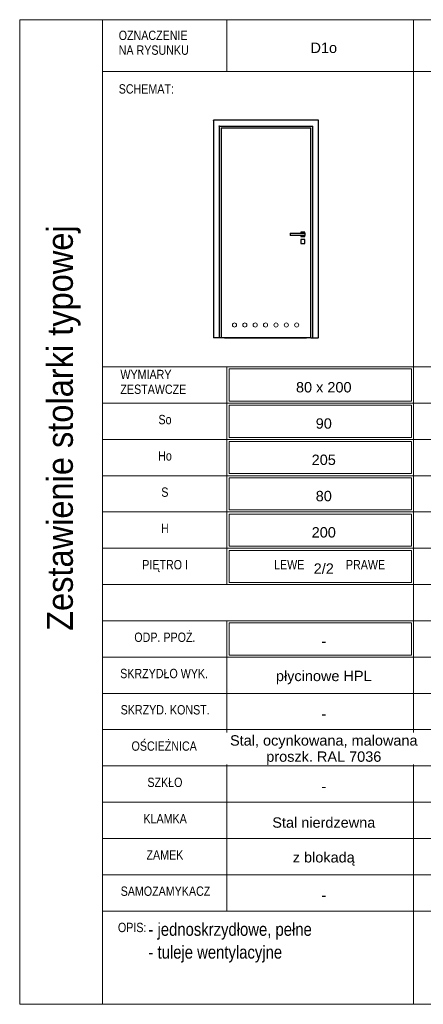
# Model space of a CAD drawing. Header units: centimetres. Extents: x -159 to 1824, y -1163 to 778.
# Tile 1 of 7: x -159 to 230, y -1163 to -213. Entities that reach past the tile are written whole.
import ezdxf

# ---------------------------------------------------------------- set-up
doc = ezdxf.new("R2010")
doc.units = ezdxf.units.CM
for name, color, linetype, lineweight in [('A-ANNO-NOTE', 131, 'Continuous', 13), ('A-DETL-THIN', 151, 'Continuous', 18), ('A-DOOR', 31, 'Continuous', 25), ('A-DOOR-FRAM', 31, 'Continuous', 25), ('G-ANNO-TEXT', 231, 'Continuous', 13)]:
    doc.layers.add(name, color=color, linetype=linetype, lineweight=lineweight)
doc.styles.add('Arial', font='arial.ttf', dxfattribs={"width": 0.9, "height": 25})
doc.styles.add('Arial Narrow', font='ARIALN.TTF', dxfattribs={"height": 9})
doc.styles.add('Arial Narrow_1', font='ARIALN.TTF', dxfattribs={"height": 12.5})
doc.styles.add('Arial_1', font='arial.ttf', dxfattribs={"height": 10})

# ---------------------------------------------------------------- blocks, each defined once
blk = doc.blocks.new('Family - ___-2613526-Projekt 2 - Zestawienie stolarki drzwiowej')
at = {"layer": 'A-DOOR'}
for p, q in [((34.95, -317.59), (121.45, -317.59)), ((34.95, -317.59), (34.95, -520.37)), ((121.45, -520.37), (121.45, -317.59)), ((101.7, -419.37), (115.7, -419.37)), ((101.7, -419.37), (101.7, -421.37)), ((115.7, -421.37), (101.7, -421.37)), ((111.7, -418.37), (111.7, -419.37)), ((115.7, -418.37), (111.7, -418.37)), ((111.7, -421.37), (111.7, -422.37)), ((111.7, -422.37), (115.7, -422.37)), ((111.7, -425.37), (111.7, -429.37)), ((115.7, -425.37), (111.7, -425.37)), ((115.7, -419.37), (115.7, -418.37)), ((115.7, -419.37), (115.7, -421.37)), ((115.7, -422.37), (115.7, -421.37)), ((115.7, -429.37), (115.7, -425.37)), ((111.7, -429.37), (115.7, -429.37)), ((121.45, -520.37), (34.95, -520.37)), ((38.2, -520.37), (117.32, -520.37))]:
    blk.add_line(p, q, dxfattribs=at)
at = {"layer": 'A-DOOR-FRAM'}
for p, q in [((27.45, -310.12), (27.45, -520.37)), ((128.95, -310.12), (27.45, -310.12)), ((128.95, -520.37), (128.95, -310.12)), ((33.45, -520.37), (33.45, -316.12)), ((33.45, -316.12), (122.95, -316.12)), ((122.95, -316.12), (122.95, -520.37)), ((27.75, -520.37), (27.45, -520.37)), ((33.15, -520.37), (27.75, -520.37)), ((33.45, -520.37), (33.15, -520.37)), ((34.95, -520.37), (33.45, -520.37)), ((121.45, -520.37), (122.95, -520.37)), ((123.25, -520.37), (122.95, -520.37)), ((123.25, -520.37), (128.65, -520.37)), ((128.95, -520.37), (128.65, -520.37))]:
    blk.add_line(p, q, dxfattribs=at)
for points, knots in [([(27.75, -310.42), (27.72, -310.39), (27.68, -310.35), (27.63, -310.3), (27.61, -310.27), (27.58, -310.25), (27.56, -310.23), (27.54, -310.21), (27.52, -310.19), (27.51, -310.18), (27.49, -310.16), (27.47, -310.14), (27.45, -310.12), (27.45, -310.12), (27.45, -310.12)], [0, 0, 0, 0, 0.166667, 0.25, 0.333333, 0.375, 0.416667, 0.5, 0.541667, 0.583333, 0.666667, 0.75, 0.833333, 1, 1, 1, 1]), ([(128.65, -310.42), (128.68, -310.39), (128.72, -310.35), (128.76, -310.3), (128.79, -310.27), (128.82, -310.25), (128.84, -310.23), (128.86, -310.21), (128.88, -310.19), (128.89, -310.18), (128.91, -310.16), (128.93, -310.14), (128.94, -310.12), (128.95, -310.12), (128.95, -310.12)], [0, 0, 0, 0, 0.166667, 0.25, 0.333333, 0.375, 0.416667, 0.5, 0.541667, 0.583333, 0.666667, 0.75, 0.833333, 1, 1, 1, 1]), ([(33.45, -316.12), (33.45, -316.12), (33.44, -316.11), (33.43, -316.1), (33.41, -316.08), (33.39, -316.06), (33.38, -316.04), (33.36, -316.03), (33.33, -316), (33.31, -315.97), (33.28, -315.95), (33.26, -315.93), (33.22, -315.88), (33.18, -315.84), (33.15, -315.82)], [0, 0, 0, 0, 0.166667, 0.25, 0.333333, 0.416667, 0.458333, 0.5, 0.583333, 0.666667, 0.708333, 0.75, 0.833333, 1, 1, 1, 1]), ([(122.95, -316.12), (122.95, -316.12), (122.95, -316.11), (122.97, -316.1), (122.99, -316.08), (123.01, -316.06), (123.02, -316.04), (123.04, -316.03), (123.07, -316), (123.09, -315.97), (123.12, -315.95), (123.14, -315.93), (123.18, -315.88), (123.22, -315.84), (123.25, -315.82)], [0, 0, 0, 0, 0.166667, 0.25, 0.333333, 0.416667, 0.458333, 0.5, 0.583333, 0.666667, 0.708333, 0.75, 0.833333, 1, 1, 1, 1])]:
    blk.add_open_spline(points, degree=3, knots=knots, dxfattribs=at)

msp = doc.modelspace()

# ---------------------------------------------------------------- linework, layer by layer
at = {"layer": 'A-DETL-THIN'}
for p, q in [((-79.4, -213.27), (-159.4, -213.27)), ((-159.4, -213.27), (-159.4, -1163.27)), ((-79.4, -213.27), (220.6, -213.27)), ((-79.4, -213.27), (-79.4, -1163.27)), ((40.6, -263.27), (40.6, -213.27)), ((220.6, -213.27), (220.6, -263.27)), ((220.6, -213.27), (520.6, -213.27)), ((220.6, -213.27), (220.6, -1163.27)), ((-79.4, -263.27), (220.6, -263.27)), ((220.6, -548.27), (220.6, -263.27)), ((220.6, -263.27), (520.6, -263.27)), ((-79.4, -548.27), (220.6, -548.27)), ((40.6, -548.27), (40.6, -583.27)), ((42.6, -550.27), (218.6, -550.27)), ((42.6, -581.27), (42.6, -550.27)), ((218.6, -550.27), (218.6, -581.27)), ((220.6, -548.27), (220.6, -1163.27)), ((220.6, -548.27), (520.6, -548.27)), ((-79.4, -583.27), (220.6, -583.27)), ((40.6, -583.27), (40.6, -618.27)), ((218.6, -581.27), (42.6, -581.27)), ((42.6, -585.27), (218.6, -585.27)), ((42.6, -616.27), (42.6, -585.27)), ((218.6, -585.27), (218.6, -616.27)), ((220.6, -583.27), (520.6, -583.27)), ((218.6, -616.27), (42.6, -616.27)), ((-79.4, -618.27), (220.6, -618.27)), ((40.6, -618.27), (40.6, -653.27)), ((42.6, -620.27), (218.6, -620.27)), ((42.6, -651.27), (42.6, -620.27)), ((218.6, -620.27), (218.6, -651.27)), ((220.6, -618.27), (520.6, -618.27)), ((-79.4, -653.27), (220.6, -653.27)), ((40.6, -653.27), (40.6, -688.27)), ((218.6, -651.27), (42.6, -651.27)), ((42.6, -655.27), (218.6, -655.27)), ((42.6, -686.27), (42.6, -655.27)), ((218.6, -655.27), (218.6, -686.27)), ((220.6, -653.27), (520.6, -653.27)), ((-79.4, -688.27), (220.6, -688.27)), ((40.6, -688.27), (40.6, -723.27)), ((218.6, -686.27), (42.6, -686.27)), ((42.6, -721.27), (42.6, -690.27)), ((42.6, -690.27), (218.6, -690.27)), ((218.6, -690.27), (218.6, -721.27)), ((220.6, -688.27), (520.6, -688.27)), ((218.6, -721.27), (42.6, -721.27)), ((-79.4, -723.27), (220.6, -723.27)), ((40.6, -723.27), (40.6, -758.27)), ((42.6, -725.27), (218.6, -725.27)), ((42.6, -756.27), (42.6, -725.27)), ((218.6, -725.27), (218.6, -756.27)), ((220.6, -723.27), (520.6, -723.27)), ((-79.4, -758.27), (220.6, -758.27)), ((218.6, -756.27), (42.6, -756.27)), ((220.6, -758.27), (520.6, -758.27)), ((-79.4, -793.27), (220.6, -793.27)), ((40.6, -793.27), (40.6, -828.27)), ((42.6, -795.27), (218.6, -795.27)), ((42.6, -826.27), (42.6, -795.27)), ((218.6, -795.27), (218.6, -826.27)), ((220.6, -793.27), (520.6, -793.27)), ((218.6, -826.27), (42.6, -826.27)), ((-79.4, -828.27), (220.6, -828.27)), ((40.6, -828.27), (40.6, -863.27)), ((220.6, -828.27), (520.6, -828.27)), ((-79.4, -863.27), (220.6, -863.27)), ((40.6, -863.27), (40.6, -898.27)), ((220.6, -863.27), (520.6, -863.27)), ((-79.4, -898.27), (220.6, -898.27)), ((40.6, -898.27), (40.6, -933.27)), ((220.6, -898.27), (520.6, -898.27)), ((-79.4, -933.27), (220.6, -933.27)), ((40.6, -933.27), (40.6, -968.27)), ((220.6, -933.27), (520.6, -933.27)), ((-79.4, -968.27), (220.6, -968.27)), ((40.6, -968.27), (40.6, -1003.27)), ((220.6, -968.27), (520.6, -968.27)), ((-79.4, -1003.27), (220.6, -1003.27)), ((40.6, -1003.27), (40.6, -1038.27)), ((220.6, -1003.27), (520.6, -1003.27)), ((-79.4, -1038.27), (220.6, -1038.27)), ((40.6, -1038.27), (40.6, -1073.27)), ((220.6, -1038.27), (520.6, -1038.27)), ((-79.4, -1073.27), (220.6, -1073.27)), ((220.6, -1073.27), (520.6, -1073.27)), ((-159.4, -1163.27), (-79.4, -1163.27)), ((-79.4, -1163.27), (220.6, -1163.27)), ((220.6, -1163.27), (520.6, -1163.27))]:
    msp.add_line(p, q, dxfattribs=at)
for centre in [(47.83, -507.87), (57.83, -507.87), (67.83, -507.87), (77.83, -507.87), (87.83, -507.87), (97.83, -507.87), (107.83, -507.87)]:
    msp.add_circle(centre, 2, dxfattribs=at)

# ---------------------------------------------------------------- block references
at = {"lineweight": 25}
msp.add_blockref('Family - ___-2613526-Projekt 2 - Zestawienie stolarki drzwiowej', (0, 0), dxfattribs=at)

# ---------------------------------------------------------------- texts
at = {"layer": 'A-ANNO-NOTE', "char_height": 10, "attachment_point": 5, "line_spacing_factor": 0.936439, "style": 'Arial_1', "bg_fill": 3, "box_fill_scale": 1.25, "bg_fill_color": 256, "bg_fill_true_color": 13158600, "bg_fill_transparency": 0}
for s, insert, width in [('\\pxqc,t6.35,12.7,19.05,25.4,31.75,38.1,44.45,50.8,57.15,63.5,69.85,76.2,82.55,88.9,95.25,101.6,107.95,114.3,120.65,127,133.35,139.7,146.05,152.4,158.75,165.1,171.45,177.8,184.15,190.5,196.85,203.2;{D1o}', (134, -240.46), 26.45), ('\\pxqc,t6.35,12.7,19.05,25.4,31.75,38.1,44.45,50.8,57.15,63.5,69.85,76.2,82.55,88.9,95.25,101.6,107.95,114.3,120.65,127,133.35,139.7,146.05,152.4,158.75,165.1,171.45,177.8,184.15,190.5,196.85,203.2;{80 x 200}', (133.97, -567.96), 55.25), ('\\pxqc,t6.35,12.7,19.05,25.4,31.75,38.1,44.45,50.8,57.15,63.5,69.85,76.2,82.55,88.9,95.25,101.6,107.95,114.3,120.65,127,133.35,139.7,146.05,152.4,158.75,165.1,171.45,177.8,184.15,190.5,196.85,203.2;{90}', (134, -602.96), 16.2), ('\\pxqc,t6.35,12.7,19.05,25.4,31.75,38.1,44.45,50.8,57.15,63.5,69.85,76.2,82.55,88.9,95.25,101.6,107.95,114.3,120.65,127,133.35,139.7,146.05,152.4,158.75,165.1,171.45,177.8,184.15,190.5,196.85,203.2;{205}', (133.97, -637.96), 24.15), ('\\pxqc,t6.35,12.7,19.05,25.4,31.75,38.1,44.45,50.8,57.15,63.5,69.85,76.2,82.55,88.9,95.25,101.6,107.95,114.3,120.65,127,133.35,139.7,146.05,152.4,158.75,165.1,171.45,177.8,184.15,190.5,196.85,203.2;{80}', (134, -672.96), 16.2), ('\\pxqc,t6.35,12.7,19.05,25.4,31.75,38.1,44.45,50.8,57.15,63.5,69.85,76.2,82.55,88.9,95.25,101.6,107.95,114.3,120.65,127,133.35,139.7,146.05,152.4,158.75,165.1,171.45,177.8,184.15,190.5,196.85,203.2;{200}', (133.97, -707.96), 24.15), ('\\pxqc,t6.35,12.7,19.05,25.4,31.75,38.1,44.45,50.8,57.15,63.5,69.85,76.2,82.55,88.9,95.25,101.6,107.95,114.3,120.65,127,133.35,139.7,146.05,152.4,158.75,165.1,171.45,177.8,184.15,190.5,196.85,203.2;{-}', (134, -812.96), 4.95), ('\\pxqc,t6.35,12.7,19.05,25.4,31.75,38.1,44.45,50.8,57.15,63.5,69.85,76.2,82.55,88.9,95.25,101.6,107.95,114.3,120.65,127,133.35,139.7,146.05,152.4,158.75,165.1,171.45,177.8,184.15,190.5,196.85,203.2;{-}', (134, -952.96), 4.95), ('\\pxqc,t6.35,12.7,19.05,25.4,31.75,38.1,44.45,50.8,57.15,63.5,69.85,76.2,82.55,88.9,95.25,101.6,107.95,114.3,120.65,127,133.35,139.7,146.05,152.4,158.75,165.1,171.45,177.8,184.15,190.5,196.85,203.2;{-}', (134, -1057.96), 4.95)]:
    msp.add_mtext(s, dxfattribs=dict(at, insert=insert, width=width))
at = {"layer": 'G-ANNO-TEXT', "color": 7, "line_spacing_factor": 0.949189}
for s, insert, char_height, width, attachment_point, style in [('\\pxt7.05556,14.11111,21.16667,28.22222,35.27778,42.33333,49.38889,56.44444,63.5,70.55556,77.61111,84.66667,91.72222,98.77778,105.83333,112.88889,119.94444,127,134.05556,141.11111,148.16667,155.22222,162.27778,169.33333,176.38889,183.44444,190.5,197.55556,204.61111,211.66667,218.72222,225.77778;{OZNACZENIE NA RYSUNKU}', (-63.85, -223.89), 9, 77.75, 1, 'Arial Narrow'), ('\\pxt7.05556,14.11111,21.16667,28.22222,35.27778,42.33333,49.38889,56.44444,63.5,70.55556,77.61111,84.66667,91.72222,98.77778,105.83333,112.88889,119.94444,127,134.05556,141.11111,148.16667,155.22222,162.27778,169.33333,176.38889,183.44444,190.5,197.55556,204.61111,211.66667,218.72222,225.77778;{SCHEMAT:}', (-63.85, -275.55), 9, 52.4695, 1, 'Arial Narrow'), ('\\pxt7.05556,14.11111,21.16667,28.22222,35.27778,42.33333,49.38889,56.44444,63.5,70.55556,77.61111,84.66667,91.72222,98.77778,105.83333,112.88889,119.94444,127,134.05556,141.11111,148.16667,155.22222,162.27778,169.33333,176.38889,183.44444,190.5,197.55556,204.61111,211.66667,218.72222,225.77778;{WYMIARY\\PZESTAWCZE}', (-62.23, -551.1), 9, 99.55, 1, 'Arial Narrow'), ('\\pxqc,t7.05556,14.11111,21.16667,28.22222,35.27778,42.33333,49.38889,56.44444,63.5,70.55556,77.61111,84.66667,91.72222,98.77778,105.83333,112.88889,119.94444,127,134.05556,141.11111,148.16667,155.22222,162.27778,169.33333,176.38889,183.44444,190.5,197.55556,204.61111,211.66667,218.72222,225.77778;{So}', (-19.18, -594.61), 9, 38.7, 2, 'Arial Narrow'), ('\\pxqc,t7.05556,14.11111,21.16667,28.22222,35.27778,42.33333,49.38889,56.44444,63.5,70.55556,77.61111,84.66667,91.72222,98.77778,105.83333,112.88889,119.94444,127,134.05556,141.11111,148.16667,155.22222,162.27778,169.33333,176.38889,183.44444,190.5,197.55556,204.61111,211.66667,218.72222,225.77778;{Ho}', (-19.2, -629.61), 9, 38.7, 2, 'Arial Narrow'), ('\\pxqc,t7.05556,14.11111,21.16667,28.22222,35.27778,42.33333,49.38889,56.44444,63.5,70.55556,77.61111,84.66667,91.72222,98.77778,105.83333,112.88889,119.94444,127,134.05556,141.11111,148.16667,155.22222,162.27778,169.33333,176.38889,183.44444,190.5,197.55556,204.61111,211.66667,218.72222,225.77778;{S}', (-19.35, -664.61), 9, 38.7, 2, 'Arial Narrow'), ('\\pxqc,t7.05556,14.11111,21.16667,28.22222,35.27778,42.33333,49.38889,56.44444,63.5,70.55556,77.61111,84.66667,91.72222,98.77778,105.83333,112.88889,119.94444,127,134.05556,141.11111,148.16667,155.22222,162.27778,169.33333,176.38889,183.44444,190.5,197.55556,204.61111,211.66667,218.72222,225.77778;{H}', (-19.35, -699.61), 9, 38.7, 2, 'Arial Narrow'), ('\\pxqc,t7.05556,14.11111,21.16667,28.22222,35.27778,42.33333,49.38889,56.44444,63.5,70.55556,77.61111,84.66667,91.72222,98.77778,105.83333,112.88889,119.94444,127,134.05556,141.11111,148.16667,155.22222,162.27778,169.33333,176.38889,183.44444,190.5,197.55556,204.61111,211.66667,218.72222,225.77778;{PIĘTRO I}', (-19.11, -734.61), 9, 105.5, 2, 'Arial Narrow'), ('\\pxqc,t7.05556,14.11111,21.16667,28.22222,35.27778,42.33333,49.38889,56.44444,63.5,70.55556,77.61111,84.66667,91.72222,98.77778,105.83333,112.88889,119.94444,127,134.05556,141.11111,148.16667,155.22222,162.27778,169.33333,176.38889,183.44444,190.5,197.55556,204.61111,211.66667,218.72222,225.77778;{LEWE    ^I         PRAWE}', (139.6, -734.61), 9, 140.9, 2, 'Arial Narrow'), ('\\pxqc,t7.05556,14.11111,21.16667,28.22222,35.27778,42.33333,49.38889,56.44444,63.5,70.55556,77.61111,84.66667,91.72222,98.77778,105.83333,112.88889,119.94444,127,134.05556,141.11111,148.16667,155.22222,162.27778,169.33333,176.38889,183.44444,190.5,197.55556,204.61111,211.66667,218.72222,225.77778;{ODP. PPOŻ.}', (-19.31, -804.61), 9, 127, 2, 'Arial Narrow'), ('\\pxqc,t7.05556,14.11111,21.16667,28.22222,35.27778,42.33333,49.38889,56.44444,63.5,70.55556,77.61111,84.66667,91.72222,98.77778,105.83333,112.88889,119.94444,127,134.05556,141.11111,148.16667,155.22222,162.27778,169.33333,176.38889,183.44444,190.5,197.55556,204.61111,211.66667,218.72222,225.77778;{SKRZYDŁO WYK.}', (-20.06, -839.61), 9, 128.35, 2, 'Arial Narrow'), ('\\pxqc,t7.05556,14.11111,21.16667,28.22222,35.27778,42.33333,49.38889,56.44444,63.5,70.55556,77.61111,84.66667,91.72222,98.77778,105.83333,112.88889,119.94444,127,134.05556,141.11111,148.16667,155.22222,162.27778,169.33333,176.38889,183.44444,190.5,197.55556,204.61111,211.66667,218.72222,225.77778;{SKRZYD. KONST.}', (-19.02, -874.61), 9, 121.7, 2, 'Arial Narrow'), ('\\pxqc,t7.05556,14.11111,21.16667,28.22222,35.27778,42.33333,49.38889,56.44444,63.5,70.55556,77.61111,84.66667,91.72222,98.77778,105.83333,112.88889,119.94444,127,134.05556,141.11111,148.16667,155.22222,162.27778,169.33333,176.38889,183.44444,190.5,197.55556,204.61111,211.66667,218.72222,225.77778;{OŚCIEŻNICA}', (-20, -909.61), 9, 97.9, 2, 'Arial Narrow'), ('\\pxqc,t7.05556,14.11111,21.16667,28.22222,35.27778,42.33333,49.38889,56.44444,63.5,70.55556,77.61111,84.66667,91.72222,98.77778,105.83333,112.88889,119.94444,127,134.05556,141.11111,148.16667,155.22222,162.27778,169.33333,176.38889,183.44444,190.5,197.55556,204.61111,211.66667,218.72222,225.77778;{SZKŁO}', (-19.29, -944.61), 9, 50.6, 2, 'Arial Narrow'), ('\\pxqc,t7.05556,14.11111,21.16667,28.22222,35.27778,42.33333,49.38889,56.44444,63.5,70.55556,77.61111,84.66667,91.72222,98.77778,105.83333,112.88889,119.94444,127,134.05556,141.11111,148.16667,155.22222,162.27778,169.33333,176.38889,183.44444,190.5,197.55556,204.61111,211.66667,218.72222,225.77778;{KLAMKA}', (-19.08, -979.61), 9, 84, 2, 'Arial Narrow'), ('\\pxqc,t7.05556,14.11111,21.16667,28.22222,35.27778,42.33333,49.38889,56.44444,63.5,70.55556,77.61111,84.66667,91.72222,98.77778,105.83333,112.88889,119.94444,127,134.05556,141.11111,148.16667,155.22222,162.27778,169.33333,176.38889,183.44444,190.5,197.55556,204.61111,211.66667,218.72222,225.77778;{ZAMEK}', (-19.29, -1014.61), 9, 50.6, 2, 'Arial Narrow'), ('\\pxqc,t7.05556,14.11111,21.16667,28.22222,35.27778,42.33333,49.38889,56.44444,63.5,70.55556,77.61111,84.66667,91.72222,98.77778,105.83333,112.88889,119.94444,127,134.05556,141.11111,148.16667,155.22222,162.27778,169.33333,176.38889,183.44444,190.5,197.55556,204.61111,211.66667,218.72222,225.77778;{SAMOZAMYKACZ}', (-18.73, -1049.61), 9, 130.3, 2, 'Arial Narrow'), ('\\pxqc,t7.05556,14.11111,21.16667,28.22222,35.27778,42.33333,49.38889,56.44444,63.5,70.55556,77.61111,84.66667,91.72222,98.77778,105.83333,112.88889,119.94444,127,134.05556,141.11111,148.16667,155.22222,162.27778,169.33333,176.38889,183.44444,190.5,197.55556,204.61111,211.66667,218.72222,225.77778;{OPIS:}', (-50.87, -1084.61), 9, 38.7, 2, 'Arial Narrow'), ('\\pxt5.08,10.16,15.24,20.32,25.4,30.48,35.56,40.64,45.72,50.8,55.88,60.96,66.04,71.12,76.2,81.28,86.36,91.44,96.52,101.6,106.68,111.76,116.84,121.92,127,132.08,137.16,142.24,147.32,152.4,157.48,162.56;{- jednoskrzydłowe, pełne}', (-35.16, -1084.69), 12.5, 159.681, 1, 'Arial Narrow_1'), ('\\pxt5.08,10.16,15.24,20.32,25.4,30.48,35.56,40.64,45.72,50.8,55.88,60.96,66.04,71.12,76.2,81.28,86.36,91.44,96.52,101.6,106.68,111.76,116.84,121.92,127,132.08,137.16,142.24,147.32,152.4,157.48,162.56;{- tuleje wentylacyjne}', (-35.16, -1106.69), 12.5, 130.9465, 1, 'Arial Narrow_1')]:
    msp.add_mtext(s, dxfattribs=dict(at, insert=insert, char_height=char_height, width=width, attachment_point=attachment_point, style=style))
at = {"layer": 'G-ANNO-TEXT', "color": 7, "insert": (-133.11, -411.68), "char_height": 25, "width": 402.5507, "attachment_point": 3, "rotation": 90, "line_spacing_factor": 0.936439, "style": 'Arial'}
msp.add_mtext('\\pxqr,t2.286,4.572,6.858,9.144,11.43,13.716,16.002,18.288,20.574,22.86,25.146,27.432,29.718,32.004,34.29,36.576,38.862,41.148,43.434,45.72,48.006,50.292,52.578,54.864,57.15,59.436,61.722,64.008,66.294,68.58,70.866,73.152;{Zestawienie stolarki typowej}', dxfattribs=at)

# ---------------------------------------------------------------- next in the draw order: texts
at = {"layer": 'A-ANNO-NOTE', "char_height": 10, "attachment_point": 5, "line_spacing_factor": 0.936439, "style": 'Arial_1', "bg_fill": 3, "box_fill_scale": 1.25, "bg_fill_color": 256, "bg_fill_true_color": 13158600, "bg_fill_transparency": 0}
for s, insert, width in [('\\pxqc,t6.35,12.7,19.05,25.4,31.75,38.1,44.45,50.8,57.15,63.5,69.85,76.2,82.55,88.9,95.25,101.6,107.95,114.3,120.65,127,133.35,139.7,146.05,152.4,158.75,165.1,171.45,177.8,184.15,190.5,196.85,203.2;{2/2}', (133.97, -742.96), 20.2), ('\\pxqc,t6.35,12.7,19.05,25.4,31.75,38.1,44.45,50.8,57.15,63.5,69.85,76.2,82.55,88.9,95.25,101.6,107.95,114.3,120.65,127,133.35,139.7,146.05,152.4,158.75,165.1,171.45,177.8,184.15,190.5,196.85,203.2;{płycinowe HPL}', (134, -847.96), 94.25), ('\\pxqc,t6.35,12.7,19.05,25.4,31.75,38.1,44.45,50.8,57.15,63.5,69.85,76.2,82.55,88.9,95.25,101.6,107.95,114.3,120.65,127,133.35,139.7,146.05,152.4,158.75,165.1,171.45,177.8,184.15,190.5,196.85,203.2;{Stal, ocynkowana, malowana\\Pproszk. RAL 7036}', (134, -917.96), 184.2), ('\\pxqc,t6.35,12.7,19.05,25.4,31.75,38.1,44.45,50.8,57.15,63.5,69.85,76.2,82.55,88.9,95.25,101.6,107.95,114.3,120.65,127,133.35,139.7,146.05,152.4,158.75,165.1,171.45,177.8,184.15,190.5,196.85,203.2;{Stal nierdzewna}', (134, -987.96), 101.2)]:
    msp.add_mtext(s, dxfattribs=dict(at, insert=insert, width=width))

# ---------------------------------------------------------------- next in the draw order: texts
for s, insert, width in [('\\pxqc,t6.35,12.7,19.05,25.4,31.75,38.1,44.45,50.8,57.15,63.5,69.85,76.2,82.55,88.9,95.25,101.6,107.95,114.3,120.65,127,133.35,139.7,146.05,152.4,158.75,165.1,171.45,177.8,184.15,190.5,196.85,203.2;{-}', (134, -882.96), 4.95), ('\\pxqc,t6.35,12.7,19.05,25.4,31.75,38.1,44.45,50.8,57.15,63.5,69.85,76.2,82.55,88.9,95.25,101.6,107.95,114.3,120.65,127,133.35,139.7,146.05,152.4,158.75,165.1,171.45,177.8,184.15,190.5,196.85,203.2;{z blokadą}', (133.97, -1022.96), 61.5)]:
    msp.add_mtext(s, dxfattribs=dict(at, insert=insert, width=width))

doc.saveas('drawing.dxf')
